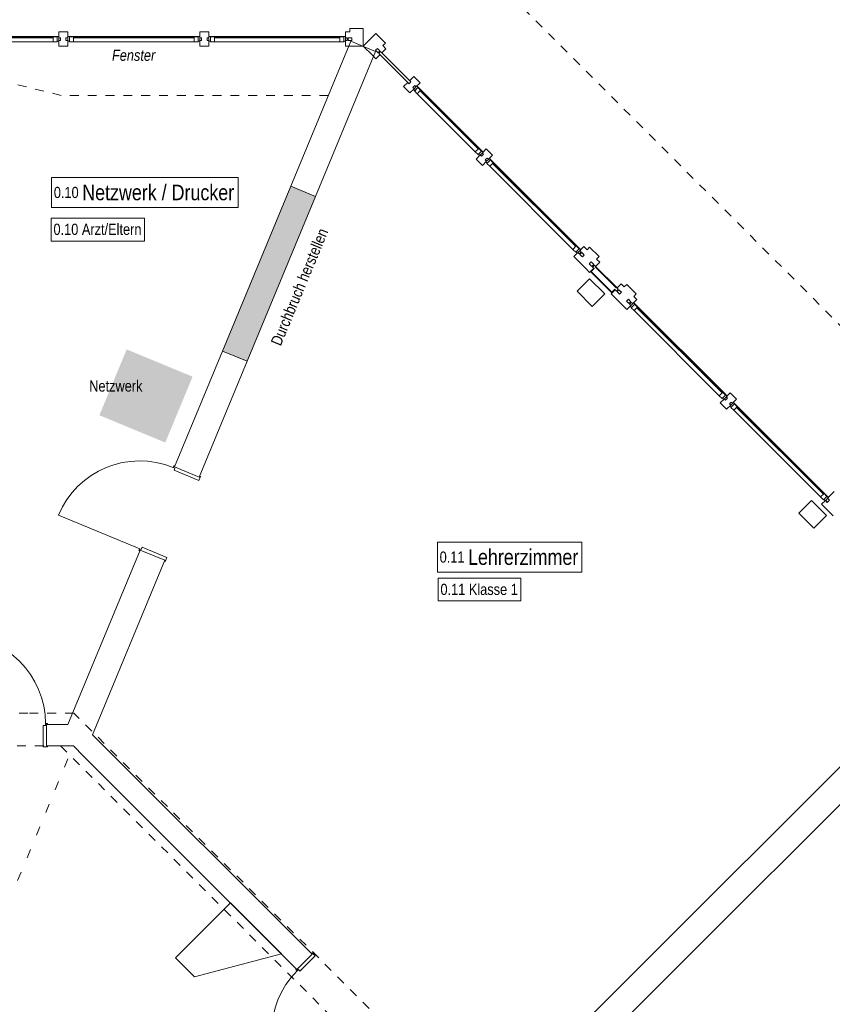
# Model space of a CAD drawing. Header units: metres. Extents: x -79 to 740, y -195 to 69.
# Tile 172 of 183: x 36 to 45, y 44 to 55. Entities that reach past the tile are written whole.
import ezdxf

# ---------------------------------------------------------------- set-up
doc = ezdxf.new("R2010")
doc.units = ezdxf.units.M
doc.header["$MEASUREMENT"] = 0
for name, pattern in [('Punktlinie weit', [0.18, 0.005, -0.175]), ('Strichlinie_ eng', [0.115, 0.075, -0.04]), ('Untersicht', [0.1, 0.075, -0.025]), ('Wipeout_Contour', [1, 0, -1])]:
    doc.linetypes.add(name, pattern=pattern)
for name, color, linetype in [('00 Schraffuren', 7, 'Continuous'), ('10 Fassade', 7, 'Continuous'), ('10 Stütze Holz', 7, 'Continuous'), ('10 Wand außen', 7, 'Continuous'), ('30 Dach', 7, 'Continuous'), ('50 Möblierung', 7, 'Continuous'), ('80 Raum', 7, 'Continuous'), ('80 Raum 50stel', 7, 'Continuous'), ('90 Allgemein Hinweise', 7, 'Continuous'), ('97 Brandschutz Dokumentation', 7, 'Continuous'), ('Abbruch_10 Wand außen', 7, 'Continuous'), ('Abbruch_80 Raumbez Abbruch 50stel', 7, 'Continuous'), ('Neubau_10 Wand außen', 7, 'Continuous')]:
    doc.layers.add(name, color=color, linetype=linetype)
doc.styles.add('ERSTELLTER_STIL_2', font='ARIALN.TTF')
doc.styles.add('ERSTELLTER_STIL_6', font='ARIALN.TTF')
doc.linetypes.add('Abbruch 1', pattern='A,0,[1,995_ARC_240 MEN_GR_EG_2607011.Shx,S=0.001984,R=0,X=0,Y=0],-0.25,0', length=0.25)

# ---------------------------------------------------------------- blocks, each defined once
blk = doc.blocks.new('Blockrahmentür 1-Fl 27')
at = {"layer": '10 Wand außen', "color": 7, "linetype": 'Continuous', "lineweight": 13}
for p, q in [((0.4925, 0.01), (0.4925, 0.995)), ((-0.4925, 0.01), (-0.515, 0.01)), ((-0.515, 0.01), (-0.515, 0)), ((-0.515, 0), (-0.505, 0)), ((-0.505, 0), (-0.505, -0.24)), ((-0.4925, -0.01), (-0.4925, 0.01)), ((0.4925, -0.01), (0.4925, 0.01)), ((0.4925, 0.01), (0.515, 0.01)), ((0.515, 0), (0.505, 0)), ((0.505, 0), (0.505, -0.24)), ((0.515, 0.01), (0.515, 0)), ((-0.4675, -0.01), (-0.4925, -0.01)), ((-0.4675, -0.25), (-0.4675, -0.01)), ((0.4675, -0.25), (0.4675, -0.01)), ((0.4675, -0.01), (0.4925, -0.01)), ((-0.505, -0.24), (-0.515, -0.24)), ((-0.515, -0.24), (-0.515, -0.25)), ((-0.515, -0.25), (-0.4675, -0.25)), ((0.515, -0.25), (0.4675, -0.25)), ((0.505, -0.24), (0.515, -0.24)), ((0.515, -0.24), (0.515, -0.25))]:
    blk.add_line(p, q, dxfattribs=at)
at = {"layer": '10 Wand außen', "color": 7, "linetype": 'Continuous', "lineweight": 9}
for p, q in [((-0.505, 0), (-0.505, -0.24)), ((-0.505, 0), (-0.505, -0.24)), ((0.505, 0), (0.505, -0.24)), ((0.505, 0), (0.505, -0.24))]:
    blk.add_line(p, q, dxfattribs=at)
blk.add_arc((0.4925, 0.01), 0.985, 90, 180, dxfattribs=at)
blk = doc.blocks.new('Blockrahmentür 1-Fl 27_4')
at = {"layer": '10 Wand außen', "color": 7, "linetype": 'Continuous', "lineweight": 13}
for p, q in [((0.4925, -0.01), (0.4925, 0.975)), ((-0.4925, -0.01), (-0.515, -0.01)), ((-0.515, -0.01), (-0.515, -0.02)), ((-0.515, -0.02), (-0.505, -0.02)), ((-0.505, -0.02), (-0.505, -0.32)), ((-0.4925, -0.03), (-0.4925, -0.01)), ((-0.4675, -0.03), (-0.4925, -0.03)), ((-0.4675, -0.33), (-0.4675, -0.03)), ((0.4675, -0.33), (0.4675, -0.03)), ((0.4675, -0.03), (0.4925, -0.03)), ((0.4925, -0.03), (0.4925, -0.01)), ((0.4925, -0.01), (0.515, -0.01)), ((0.515, -0.02), (0.505, -0.02)), ((0.505, -0.02), (0.505, -0.32)), ((0.515, -0.01), (0.515, -0.02)), ((-0.505, -0.32), (-0.515, -0.32)), ((-0.515, -0.32), (-0.515, -0.33)), ((-0.515, -0.33), (-0.4675, -0.33)), ((0.515, -0.33), (0.4675, -0.33)), ((0.505, -0.32), (0.515, -0.32)), ((0.515, -0.32), (0.515, -0.33))]:
    blk.add_line(p, q, dxfattribs=at)
at = {"layer": '10 Wand außen', "color": 7, "linetype": 'Continuous', "lineweight": 9}
for p, q in [((-0.505, -0.32), (-0.505, -0.02)), ((-0.505, -0.32), (-0.505, -0.02)), ((0.505, -0.32), (0.505, -0.02)), ((0.505, -0.32), (0.505, -0.02))]:
    blk.add_line(p, q, dxfattribs=at)
blk.add_arc((0.4925, -0.01), 0.985, 90, 180, dxfattribs=at)
blk = doc.blocks.new('Rechteckige Türöffnung 27')
at = {"layer": 'Neubau_10 Wand außen', "color": 7, "linetype": 'Continuous', "lineweight": 9}
for p, q in [((-1, 0), (-1, 0.3)), ((1, 0), (1, 0.3))]:
    blk.add_line(p, q, dxfattribs=at)

msp = doc.modelspace()

# ---------------------------------------------------------------- hatches: boundary and pattern name
at = {"layer": '50 Möblierung', "linetype": 'Continuous', "lineweight": 0, "true_color": 0x171717}
msp.add_hatch(color=250, dxfattribs=at).paths.add_polyline_path([(37.19, 50.355), (37.496, 51.094), (36.757, 51.4), (36.451, 50.661)])
at = {"layer": 'Abbruch_10 Wand außen', "linetype": 'Continuous', "lineweight": 0, "true_color": 0xffffff}
msp.add_hatch(color=7, dxfattribs=at).paths.add_polyline_path([(38.597, 53.23), (37.832, 51.382), (38.109, 51.268), (38.875, 53.115)])

# ---------------------------------------------------------------- linework, layer by layer
at = {"layer": '00 Schraffuren', "color": 7, "linetype": 'Strichlinie_ eng', "lineweight": 9}
for p, q in [((36.021, 54.25), (34.383, 54.652)), ((39.02, 54.25), (36.021, 54.25))]:
    msp.add_line(p, q, dxfattribs=at)
at = {"layer": '10 Fassade', "color": 7, "linetype": 'Continuous', "lineweight": 13}
for p, q in [((39.261, 55.002), (39.261, 54.962)), ((39.411, 55.002), (39.261, 55.002)), ((39.411, 55.002), (39.411, 54.802)), ((39.552, 54.943), (39.411, 54.802)), ((39.552, 54.943), (39.658, 54.837)), ((36.096, 54.802), (35.996, 54.802)), ((36.016, 54.897), (36.016, 54.867)), ((36.076, 54.897), (36.076, 54.867)), ((37.678, 54.802), (37.578, 54.802)), ((37.598, 54.897), (37.598, 54.867)), ((37.658, 54.897), (37.658, 54.867)), ((39.261, 54.802), (39.211, 54.802)), ((39.231, 54.897), (39.231, 54.867)), ((39.241, 54.897), (39.241, 54.867)), ((39.261, 54.897), (39.241, 54.897)), ((39.261, 54.867), (39.241, 54.867)), ((39.281, 54.897), (39.261, 54.897)), ((39.281, 54.867), (39.261, 54.867)), ((39.411, 54.802), (39.261, 54.802)), ((39.281, 54.897), (39.281, 54.867)), ((39.411, 54.802), (39.517, 54.696)), ((39.658, 54.837), (39.63, 54.809)), ((39.63, 54.809), (39.665, 54.774)), ((39.517, 54.696), (39.552, 54.66)), ((39.57, 54.777), (39.549, 54.756)), ((39.549, 54.756), (39.563, 54.742)), ((39.598, 54.706), (39.552, 54.66)), ((39.563, 54.742), (39.577, 54.728)), ((39.57, 54.777), (39.584, 54.763)), ((39.598, 54.749), (39.577, 54.728)), ((39.584, 54.763), (39.598, 54.749)), ((39.605, 54.742), (39.584, 54.721)), ((39.584, 54.721), (39.598, 54.706)), ((39.605, 54.742), (39.619, 54.728)), ((39.665, 54.774), (39.619, 54.728)), ((39.909, 54.395), (39.863, 54.349)), ((39.909, 54.395), (39.924, 54.381)), ((39.945, 54.402), (39.924, 54.381)), ((39.977, 54.462), (39.931, 54.417)), ((39.931, 54.417), (39.945, 54.402)), ((39.977, 54.462), (40.047, 54.392)), ((39.863, 54.349), (39.934, 54.279)), ((40.79, 53.649), (40.86, 53.579)), ((40.677, 53.536), (40.747, 53.465)), ((41.861, 52.487), (41.875, 52.472)), ((41.885, 52.554), (41.921, 52.518)), ((41.949, 52.547), (41.921, 52.518)), ((41.949, 52.547), (42.055, 52.441)), ((41.772, 52.441), (41.808, 52.405)), ((41.808, 52.405), (41.914, 52.299)), ((41.839, 52.465), (41.853, 52.451)), ((41.853, 52.451), (41.868, 52.437)), ((41.889, 52.458), (41.868, 52.437)), ((41.875, 52.472), (41.889, 52.458)), ((41.967, 52.381), (41.945, 52.359)), ((41.967, 52.381), (41.981, 52.366)), ((41.981, 52.366), (41.995, 52.352)), ((42.062, 52.377), (42.016, 52.331)), ((42.055, 52.441), (42.027, 52.412)), ((42.027, 52.412), (42.062, 52.377)), ((41.914, 52.299), (41.949, 52.264)), ((41.945, 52.359), (41.96, 52.345)), ((41.995, 52.31), (41.949, 52.264)), ((41.96, 52.345), (41.974, 52.331)), ((41.968, 52.274), (41.999, 52.306)), ((42.2, 52.043), (41.968, 52.274)), ((41.995, 52.352), (41.974, 52.331)), ((42.002, 52.345), (41.981, 52.324)), ((41.981, 52.324), (41.995, 52.31)), ((42.002, 52.345), (42.016, 52.331)), ((42.252, 52.086), (42.012, 52.327)), ((42.012, 52.327), (42.252, 52.086)), ((42.016, 52.331), (42.257, 52.091)), ((42.235, 52.069), (42.189, 52.023)), ((42.231, 52.074), (42.2, 52.043)), ((42.235, 52.069), (42.249, 52.055)), ((42.271, 52.076), (42.249, 52.055)), ((42.302, 52.137), (42.257, 52.091)), ((42.257, 52.091), (42.271, 52.076)), ((42.278, 52.069), (42.257, 52.048)), ((42.257, 52.048), (42.271, 52.034)), ((42.271, 52.034), (42.285, 52.02)), ((42.278, 52.069), (42.292, 52.055)), ((42.306, 52.041), (42.285, 52.02)), ((42.292, 52.055), (42.306, 52.041)), ((42.302, 52.137), (42.338, 52.101)), ((42.366, 52.13), (42.338, 52.101)), ((42.366, 52.13), (42.472, 52.023)), ((42.189, 52.023), (42.225, 51.988)), ((42.225, 51.988), (42.331, 51.882)), ((42.384, 51.963), (42.363, 51.942)), ((42.363, 51.942), (42.377, 51.928)), ((42.377, 51.928), (42.391, 51.914)), ((42.384, 51.963), (42.398, 51.949)), ((42.398, 51.949), (42.412, 51.935)), ((42.472, 52.023), (42.444, 51.995)), ((42.444, 51.995), (42.479, 51.96)), ((42.331, 51.882), (42.366, 51.847)), ((43.527, 50.912), (43.598, 50.841)), ((43.414, 50.799), (43.485, 50.728)), ((44.55, 49.663), (44.68, 49.533)), ((44.617, 49.687), (44.614, 49.684))]:
    msp.add_line(p, q, dxfattribs=at)
at = {"layer": '10 Fassade', "color": 7, "linetype": 'Continuous', "lineweight": 13, "flags": 128}
for points in [[(39.281, 54.897), (39.281, 54.867), (39.241, 54.867), (39.241, 54.897)], [(39.598, 54.749), (39.577, 54.728), (39.549, 54.756), (39.57, 54.777)], [(39.945, 54.402), (39.924, 54.381), (39.584, 54.721), (39.605, 54.742)], [(41.995, 52.352), (41.974, 52.331), (41.945, 52.359), (41.967, 52.381)], [(42.235, 52.069), (42.231, 52.065), (42.2, 52.034), (41.96, 52.274), (41.991, 52.306), (41.995, 52.31), (41.999, 52.306), (41.968, 52.274), (42.2, 52.043), (42.231, 52.074)], [(42.306, 52.041), (42.285, 52.02), (42.257, 52.048), (42.278, 52.069)]]:
    msp.add_lwpolyline(points, close=True, dxfattribs=at)
at = {"layer": '10 Stütze Holz', "color": 7, "linetype": 'Continuous', "lineweight": 13, "flags": 128}
for points in [[(41.977, 51.882), (42.119, 52.023), (41.949, 52.193), (41.808, 52.052)], [(44.465, 49.394), (44.606, 49.536), (44.437, 49.706), (44.295, 49.564)]]:
    msp.add_lwpolyline(points, close=True, dxfattribs=at)
at = {"layer": '10 Wand außen', "color": 7, "linetype": 'Continuous', "lineweight": 9}
for p, q in [((38.875, 53.115), (38.597, 53.23)), ((38.109, 51.268), (37.832, 51.382)), ((37.571, 49.967), (37.294, 50.082)), ((37.184, 49.034), (36.907, 49.149)), ((35.859, 47.192), (35.859, 46.952)), ((38.667, 44.444), (38.837, 44.614))]:
    msp.add_line(p, q, dxfattribs=at)
at = {"layer": '10 Wand außen', "color": 7, "linetype": 'Continuous', "lineweight": 9, "flags": 128}
for points in [[(39.272, 54.859), (38.597, 53.23)], [(39.549, 54.744), (39.272, 54.859)], [(38.875, 53.115), (39.549, 54.744)], [(37.832, 51.382), (37.294, 50.082)], [(37.571, 49.967), (38.109, 51.268)], [(37.294, 50.082), (37.571, 49.967)], [(36.907, 49.149), (36.096, 47.192)], [(36.374, 47.077), (37.184, 49.034)], [(46.834, 48.793), (40.576, 42.535)], [(40.958, 42.493), (47.046, 48.581)], [(36.096, 47.192), (35.859, 47.192)], [(38.837, 44.614), (36.374, 47.077)], [(35.859, 46.952), (36.159, 46.952)], [(36.159, 46.952), (36.274, 46.837)], [(36.274, 46.837), (38.667, 44.444)], [(37.921, 45.19), (37.305, 44.574)], [(38.493, 44.619), (37.921, 45.19)], [(37.305, 44.574), (37.518, 44.362)], [(37.518, 44.362), (38.493, 44.619)]]:
    msp.add_lwpolyline(points, dxfattribs=at)
at = {"layer": '10 Wand außen', "color": 7, "linetype": 'Untersicht', "lineweight": 13, "flags": 128}
for points in [[(35.65, 47.317), (29.883, 47.317)], [(36.166, 47.317), (35.65, 47.317)], [(45.981, 37.501), (36.166, 47.317)], [(22.327, 46.952), (36.015, 46.952)], [(36.015, 46.952), (45.616, 37.35)]]:
    msp.add_lwpolyline(points, dxfattribs=at)
at = {"layer": '30 Dach', "color": 7, "linetype": 'Strichlinie_ eng', "lineweight": 9}
msp.add_line((39.79, 56.644), (55.244, 41.175), dxfattribs=at)
at = {"layer": '80 Raum', "color": 8, "linetype": 'Punktlinie weit', "lineweight": 18}
msp.add_line((35.008, 44.172), (36.159, 46.952), dxfattribs=at)
at = {"layer": '80 Raum 50stel', "color": 8, "linetype": 'Continuous', "lineweight": 18, "flags": 128}
for points in [[(35.915, 52.992), (38.009, 52.992), (38.009, 53.33), (35.915, 53.33), (35.915, 52.992)], [(40.242, 48.901), (41.863, 48.901), (41.863, 49.239), (40.242, 49.239), (40.242, 48.901)]]:
    msp.add_lwpolyline(points, close=True, dxfattribs=at)
at = {"layer": 'Abbruch_10 Wand außen', "color": 40, "linetype": 'Abbruch 1', "lineweight": 9, "true_color": 0xe6c200, "flags": 128}
for points in [[(38.597, 53.23), (37.832, 51.382)], [(38.109, 51.268), (38.875, 53.115)]]:
    msp.add_lwpolyline(points, dxfattribs=at)
at = {"layer": 'Abbruch_80 Raumbez Abbruch 50stel', "color": 40, "linetype": 'Continuous', "lineweight": 9, "true_color": 0xe6c200, "flags": 128}
for points in [[(35.911, 52.616), (36.958, 52.616), (36.958, 52.872), (35.911, 52.872), (35.911, 52.616)], [(40.251, 48.578), (41.178, 48.578), (41.178, 48.833), (40.251, 48.833), (40.251, 48.578)]]:
    msp.add_lwpolyline(points, close=True, dxfattribs=at)

# ---------------------------------------------------------------- block references
at = {"layer": '10 Wand außen', "color": 7, "linetype": 'Continuous', "lineweight": 13}
for name, p, xscale, rotation in [('Blockrahmentür 1-Fl 27_4', (37.082, 49.623), -0.9999999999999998, 67.5000000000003), ('Blockrahmentür 1-Fl 27', (39.024, 44.087), -1, 134.9999999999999)]:
    msp.add_blockref(name, p, dxfattribs=dict(at, xscale=xscale, rotation=rotation))
at = {"layer": '10 Wand außen', "color": 7, "linetype": 'Continuous', "lineweight": 13, "xscale": -1}
msp.add_blockref('Blockrahmentür 1-Fl 27', (35.354, 47.192), dxfattribs=at)
at = {"layer": 'Neubau_10 Wand außen', "color": 7, "linetype": 'Continuous', "lineweight": 9, "rotation": 67.49999999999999}
msp.add_blockref('Rechteckige Türöffnung 27', (38.492, 52.191), dxfattribs=at)

# ---------------------------------------------------------------- texts
at = {"layer": '50 Möblierung', "color": 7, "linetype": 'Continuous', "lineweight": 9, "insert": (36.337, 51.052), "char_height": 0.125, "attachment_point": 1, "style": 'ERSTELLTER_STIL_2'}
msp.add_mtext('\\A1;{\\pql;\\fArial Narrow|b0|i0|c0|p0;\\W1.000000;Netzwerk}', dxfattribs=at)
at = {"layer": '80 Raum 50stel', "color": 7, "linetype": 'Continuous', "lineweight": 9, "char_height": 0.125, "attachment_point": 7, "style": 'ERSTELLTER_STIL_2'}
for s, insert in [('\\A1;{\\pql;\\fArial Narrow|b0|i0|c0|p0;\\W1.000000;0.1\\fArial Narrow|b0|i0|c0|p0;\\W1.000000;0\\fArial Narrow|b0|i0|c0|p0;\\W1.000000; \\fArial Narrow|b0|i0|c0|p0;\\H1.400000x;\\W1.000000;Netzwerk / Drucker}', (35.94, 53.071)), ('\\A1;{\\pql;\\fArial Narrow|b0|i0|c0|p0;\\W1.000000;0.\\fArial Narrow|b0|i0|c0|p0;\\W1.000000;11\\fArial Narrow|b0|i0|c0|p0;\\W1.000000; \\fArial Narrow|b0|i0|c0|p0;\\H1.400000x;\\W1.000000;Lehrerzimmer}', (40.267, 48.98))]:
    msp.add_mtext(s, dxfattribs=dict(at, insert=insert))
at = {"layer": '90 Allgemein Hinweise', "color": 30, "linetype": 'Continuous', "lineweight": 18, "true_color": 0xff7300, "insert": (38.486, 51.43), "char_height": 0.125, "attachment_point": 7, "rotation": 67.5, "style": 'ERSTELLTER_STIL_2'}
msp.add_mtext('\\A1;{\\pql;\\fArial Narrow|b0|i0|c0|p0;\\W1.000000;Durchbruch herstellen}', dxfattribs=at)
at = {"layer": '97 Brandschutz Dokumentation', "color": 7, "linetype": 'Continuous', "lineweight": 9, "insert": (36.592, 54.763), "char_height": 0.125, "attachment_point": 1, "style": 'ERSTELLTER_STIL_6'}
msp.add_mtext('\\A1;{\\pql;\\fArial Narrow|b0|i1|c0|p0;\\W1.000000;Fenster}', dxfattribs=at)
at = {"layer": 'Abbruch_80 Raumbez Abbruch 50stel', "color": 40, "linetype": 'Continuous', "lineweight": 9, "true_color": 0xe6c200, "char_height": 0.125, "attachment_point": 1, "style": 'ERSTELLTER_STIL_2'}
for s, insert in [('\\A1;{\\pql;\\fArial Narrow|b0|i0|c0|p0;\\W1.000000;0.10 Arzt/Eltern}', (35.936, 52.81)), ('\\A1;{\\pql;\\fArial Narrow|b0|i0|c0|p0;\\W1.000000;0.11\\fArial Narrow|b0|i0|c0|p0;\\W1.000000; \\fArial Narrow|b0|i0|c0|p0;\\W1.000000;Klasse 1}', (40.276, 48.77))]:
    msp.add_mtext(s, dxfattribs=dict(at, insert=insert))

# ---------------------------------------------------------------- wipeouts: each hides what was drawn before it
at = {"color": 254, "linetype": 'Wipeout_Contour', "lineweight": 0, "ltscale": 260.864237}
msp.add_wipeout([(35.931, 54.907), (34.528, 54.907), (34.528, 54.852), (35.931, 54.852)], dxfattribs=at).dxf.layer = '10 Fassade'
at = {"color": 254, "linetype": 'Wipeout_Contour', "lineweight": 0, "ltscale": 264.392229}
msp.add_wipeout([(37.513, 54.907), (36.161, 54.907), (36.161, 54.852), (37.513, 54.852)], dxfattribs=at).dxf.layer = '10 Fassade'

# ---------------------------------------------------------------- next in the draw order: wipeouts: each hides what was drawn before it
at = {"color": 254, "linetype": 'Wipeout_Contour', "lineweight": 0, "ltscale": 260.965912}
msp.add_wipeout([(34.508, 54.912), (34.508, 54.907), (35.951, 54.907), (35.951, 54.912)], dxfattribs=at).dxf.layer = '10 Fassade'
at = {"color": 254, "linetype": 'Wipeout_Contour', "lineweight": 0, "ltscale": 264.492511}
msp.add_wipeout([(36.141, 54.912), (36.141, 54.907), (37.533, 54.907), (37.533, 54.912)], dxfattribs=at).dxf.layer = '10 Fassade'
at = {"color": 254, "linetype": 'Wipeout_Contour', "lineweight": 0, "ltscale": 268.029064}
msp.add_wipeout([(39.146, 54.907), (37.743, 54.907), (37.743, 54.852), (39.146, 54.852)], dxfattribs=at).dxf.layer = '10 Fassade'
at = {"color": 254, "linetype": 'Wipeout_Contour', "lineweight": 0, "ltscale": 269.549197}
msp.add_wipeout([(40.705, 53.656), (40.054, 54.307), (40.015, 54.268), (40.666, 53.617)], dxfattribs=at).dxf.layer = '10 Fassade'
at = {"color": 254, "linetype": 'Wipeout_Contour', "lineweight": 0, "ltscale": 268.838238}
msp.add_wipeout([(41.8, 52.561), (40.868, 53.494), (40.829, 53.455), (41.762, 52.522)], dxfattribs=at).dxf.layer = '10 Fassade'
at = {"color": 254, "linetype": 'Wipeout_Contour', "lineweight": 0, "ltscale": 267.860689}
msp.add_wipeout([(43.442, 50.919), (42.486, 51.875), (42.447, 51.836), (43.403, 50.88)], dxfattribs=at).dxf.layer = '10 Fassade'
at = {"color": 254, "linetype": 'Wipeout_Contour', "lineweight": 0, "ltscale": 267.368783}
msp.add_wipeout([(44.578, 49.783), (43.605, 50.756), (43.566, 50.718), (44.54, 49.744)], dxfattribs=at).dxf.layer = '10 Fassade'

# ---------------------------------------------------------------- next in the draw order: hatches: boundary and pattern name
at = {"layer": '10 Fassade', "linetype": 'Continuous', "lineweight": 0, "true_color": 0x000000}
msp.add_hatch(color=18, dxfattribs=at).paths.add_polyline_path([(44.614, 49.684), (44.617, 49.687), (44.596, 49.709), (44.593, 49.705)])

# ---------------------------------------------------------------- next in the draw order: linework, layer by layer
at = {"layer": '10 Fassade', "color": 7, "linetype": 'Continuous', "lineweight": 13}
for p, q in [((34.528, 54.907), (35.931, 54.907)), ((35.996, 54.962), (35.996, 54.897)), ((36.096, 54.962), (35.996, 54.962)), ((36.096, 54.962), (36.096, 54.897)), ((36.161, 54.907), (37.513, 54.907)), ((37.578, 54.962), (37.578, 54.897)), ((35.931, 54.897), (34.528, 54.897)), ((35.931, 54.852), (34.528, 54.852)), ((36.016, 54.897), (35.996, 54.897)), ((35.996, 54.867), (35.996, 54.802)), ((36.016, 54.867), (35.996, 54.867)), ((36.096, 54.897), (36.076, 54.897)), ((36.096, 54.867), (36.076, 54.867)), ((36.096, 54.867), (36.096, 54.802)), ((37.513, 54.897), (36.161, 54.897)), ((37.513, 54.852), (36.161, 54.852)), ((37.598, 54.897), (37.578, 54.897)), ((37.578, 54.867), (37.578, 54.802)), ((37.598, 54.867), (37.578, 54.867)), ((39.98, 54.325), (39.934, 54.279)), ((39.966, 54.339), (39.98, 54.325)), ((40.723, 53.582), (40.677, 53.536)), ((40.723, 53.582), (40.737, 53.568)), ((40.793, 53.511), (40.747, 53.465)), ((40.779, 53.526), (40.793, 53.511)), ((41.818, 52.487), (41.772, 52.441)), ((41.818, 52.487), (41.832, 52.472)), ((41.861, 52.487), (41.839, 52.465)), ((42.412, 51.935), (42.391, 51.914)), ((42.412, 51.893), (42.366, 51.847)), ((42.398, 51.907), (42.412, 51.893)), ((43.46, 50.845), (43.414, 50.799)), ((43.46, 50.845), (43.474, 50.831)), ((43.531, 50.774), (43.485, 50.728)), ((43.516, 50.788), (43.531, 50.774)), ((44.593, 49.705), (44.614, 49.684)), ((44.596, 49.709), (44.617, 49.687)), ((44.639, 49.709), (44.617, 49.687))]:
    msp.add_line(p, q, dxfattribs=at)
at = {"layer": '10 Fassade', "color": 7, "linetype": 'Continuous', "lineweight": 13, "flags": 128}
for points in [[(34.508, 54.912), (35.951, 54.912), (35.951, 54.907), (34.508, 54.907)], [(35.976, 54.852), (35.931, 54.852), (35.931, 54.907), (35.976, 54.907)], [(35.996, 54.857), (35.976, 54.857), (35.976, 54.907), (35.951, 54.907), (35.951, 54.912), (35.996, 54.912)], [(36.096, 54.912), (36.141, 54.912), (36.141, 54.907), (36.116, 54.907), (36.116, 54.857), (36.096, 54.857)], [(36.116, 54.907), (36.161, 54.907), (36.161, 54.852), (36.116, 54.852)], [(36.141, 54.912), (37.533, 54.912), (37.533, 54.907), (36.141, 54.907)], [(37.558, 54.852), (37.513, 54.852), (37.513, 54.907), (37.558, 54.907)], [(37.578, 54.857), (37.558, 54.857), (37.558, 54.907), (37.533, 54.907), (37.533, 54.912), (37.578, 54.912)], [(41.889, 52.458), (41.868, 52.437), (41.839, 52.465), (41.861, 52.487)], [(42.412, 51.935), (42.391, 51.914), (42.363, 51.942), (42.384, 51.963)]]:
    msp.add_lwpolyline(points, close=True, dxfattribs=at)
msp.add_lwpolyline([(44.596, 49.709), (44.593, 49.705), (44.55, 49.663)], dxfattribs=at)

# ---------------------------------------------------------------- next in the draw order: wipeouts: each hides what was drawn before it
at = {"color": 254, "linetype": 'Wipeout_Contour', "lineweight": 0, "ltscale": 268.127992}
msp.add_wipeout([(37.723, 54.912), (37.723, 54.907), (39.166, 54.907), (39.166, 54.912)], dxfattribs=at).dxf.layer = '10 Fassade'
at = {"color": 254, "linetype": 'Wipeout_Contour', "lineweight": 0, "ltscale": 269.669441}
msp.add_wipeout([(40.044, 54.325), (40.04, 54.321), (40.719, 53.642), (40.723, 53.646)], dxfattribs=at).dxf.layer = '10 Fassade'
at = {"color": 254, "linetype": 'Wipeout_Contour', "lineweight": 0, "ltscale": 268.959074}
msp.add_wipeout([(40.857, 53.511), (40.853, 53.508), (41.815, 52.547), (41.818, 52.55)], dxfattribs=at).dxf.layer = '10 Fassade'
at = {"color": 254, "linetype": 'Wipeout_Contour', "lineweight": 0, "ltscale": 267.981999}
msp.add_wipeout([(42.476, 51.893), (42.472, 51.889), (43.456, 50.905), (43.46, 50.908)], dxfattribs=at).dxf.layer = '10 Fassade'
at = {"color": 254, "linetype": 'Wipeout_Contour', "lineweight": 0, "ltscale": 267.49034}
msp.add_wipeout([(43.594, 50.774), (43.591, 50.771), (44.593, 49.769), (44.596, 49.772)], dxfattribs=at).dxf.layer = '10 Fassade'

# ---------------------------------------------------------------- next in the draw order: linework, layer by layer
at = {"layer": '10 Fassade', "color": 7, "linetype": 'Continuous', "lineweight": 13}
for p, q in [((37.678, 54.962), (37.578, 54.962)), ((37.678, 54.962), (37.678, 54.897)), ((37.743, 54.907), (39.146, 54.907)), ((39.211, 54.962), (39.211, 54.897)), ((39.261, 54.962), (39.211, 54.962)), ((37.678, 54.897), (37.658, 54.897)), ((37.678, 54.867), (37.658, 54.867)), ((37.678, 54.867), (37.678, 54.802)), ((39.146, 54.897), (37.743, 54.897)), ((39.146, 54.852), (37.743, 54.852)), ((39.231, 54.897), (39.211, 54.897)), ((39.211, 54.867), (39.211, 54.802)), ((39.231, 54.867), (39.211, 54.867)), ((39.987, 54.36), (39.966, 54.339)), ((39.987, 54.36), (40.001, 54.346)), ((40.047, 54.392), (40.001, 54.346)), ((40.666, 53.617), (40.015, 54.268)), ((40.698, 53.649), (40.047, 54.3)), ((40.054, 54.307), (40.705, 53.656)), ((40.758, 53.589), (40.737, 53.568)), ((40.79, 53.649), (40.744, 53.603)), ((40.744, 53.603), (40.758, 53.589)), ((40.8, 53.547), (40.779, 53.526)), ((40.8, 53.547), (40.815, 53.533)), ((40.86, 53.579), (40.815, 53.533)), ((41.793, 52.554), (40.86, 53.487)), ((40.868, 53.494), (41.8, 52.561)), ((41.762, 52.522), (40.829, 53.455)), ((41.853, 52.494), (41.832, 52.472)), ((41.885, 52.554), (41.839, 52.508)), ((41.839, 52.508), (41.853, 52.494)), ((42.419, 51.928), (42.398, 51.907)), ((42.419, 51.928), (42.433, 51.914)), ((42.479, 51.96), (42.433, 51.914)), ((43.403, 50.88), (42.447, 51.836)), ((43.435, 50.912), (42.479, 51.868)), ((42.486, 51.875), (43.442, 50.919)), ((43.495, 50.852), (43.474, 50.831)), ((43.527, 50.912), (43.481, 50.866)), ((43.481, 50.866), (43.495, 50.852)), ((43.598, 50.841), (43.552, 50.795)), ((43.538, 50.809), (43.516, 50.788)), ((43.538, 50.809), (43.552, 50.795)), ((44.54, 49.744), (43.566, 50.718)), ((44.571, 49.776), (43.598, 50.749)), ((43.605, 50.756), (44.578, 49.783)), ((44.692, 49.804), (44.617, 49.73)), ((44.617, 49.73), (44.639, 49.709))]:
    msp.add_line(p, q, dxfattribs=at)
at = {"layer": '10 Fassade', "color": 7, "linetype": 'Continuous', "lineweight": 13, "flags": 128}
for points in [[(37.678, 54.912), (37.723, 54.912), (37.723, 54.907), (37.698, 54.907), (37.698, 54.857), (37.678, 54.857)], [(37.698, 54.907), (37.743, 54.907), (37.743, 54.852), (37.698, 54.852)], [(37.723, 54.912), (39.166, 54.912), (39.166, 54.907), (37.723, 54.907)], [(39.191, 54.852), (39.146, 54.852), (39.146, 54.907), (39.191, 54.907)], [(39.211, 54.857), (39.191, 54.857), (39.191, 54.907), (39.166, 54.907), (39.166, 54.912), (39.211, 54.912)], [(40.012, 54.356), (40.044, 54.325), (40.04, 54.321), (40.023, 54.339), (39.987, 54.303), (39.973, 54.318)], [(40.023, 54.339), (40.054, 54.307), (40.015, 54.268), (39.984, 54.3)], [(40.044, 54.325), (40.723, 53.646), (40.719, 53.642), (40.04, 54.321)], [(40.698, 53.586), (40.666, 53.617), (40.705, 53.656), (40.737, 53.625)], [(40.716, 53.575), (40.701, 53.589), (40.737, 53.625), (40.719, 53.642), (40.723, 53.646), (40.754, 53.614)], [(40.825, 53.543), (40.857, 53.511), (40.853, 53.508), (40.836, 53.526), (40.8, 53.49), (40.786, 53.504)], [(40.836, 53.526), (40.868, 53.494), (40.829, 53.455), (40.797, 53.487)], [(40.857, 53.511), (41.818, 52.55), (41.815, 52.547), (40.853, 53.508)], [(41.793, 52.49), (41.762, 52.522), (41.8, 52.561), (41.832, 52.529)], [(41.811, 52.48), (41.797, 52.494), (41.832, 52.529), (41.815, 52.547), (41.818, 52.55), (41.85, 52.518)], [(42.444, 51.924), (42.476, 51.893), (42.472, 51.889), (42.455, 51.907), (42.419, 51.871), (42.405, 51.886)], [(42.455, 51.907), (42.486, 51.875), (42.447, 51.836), (42.416, 51.868)], [(42.476, 51.893), (43.46, 50.908), (43.456, 50.905), (42.472, 51.889)], [(43.435, 50.848), (43.403, 50.88), (43.442, 50.919), (43.474, 50.887)], [(43.453, 50.838), (43.439, 50.852), (43.474, 50.887), (43.456, 50.905), (43.46, 50.908), (43.492, 50.877)], [(43.562, 50.806), (43.594, 50.774), (43.591, 50.771), (43.573, 50.788), (43.538, 50.753), (43.524, 50.767)], [(43.573, 50.788), (43.605, 50.756), (43.566, 50.718), (43.534, 50.749)], [(43.594, 50.774), (44.596, 49.772), (44.593, 49.769), (43.591, 50.771)], [(44.571, 49.712), (44.54, 49.744), (44.578, 49.783), (44.61, 49.751)], [(44.589, 49.702), (44.575, 49.716), (44.61, 49.751), (44.593, 49.769), (44.596, 49.772), (44.628, 49.74)]]:
    msp.add_lwpolyline(points, close=True, dxfattribs=at)

doc.saveas('drawing.dxf')
